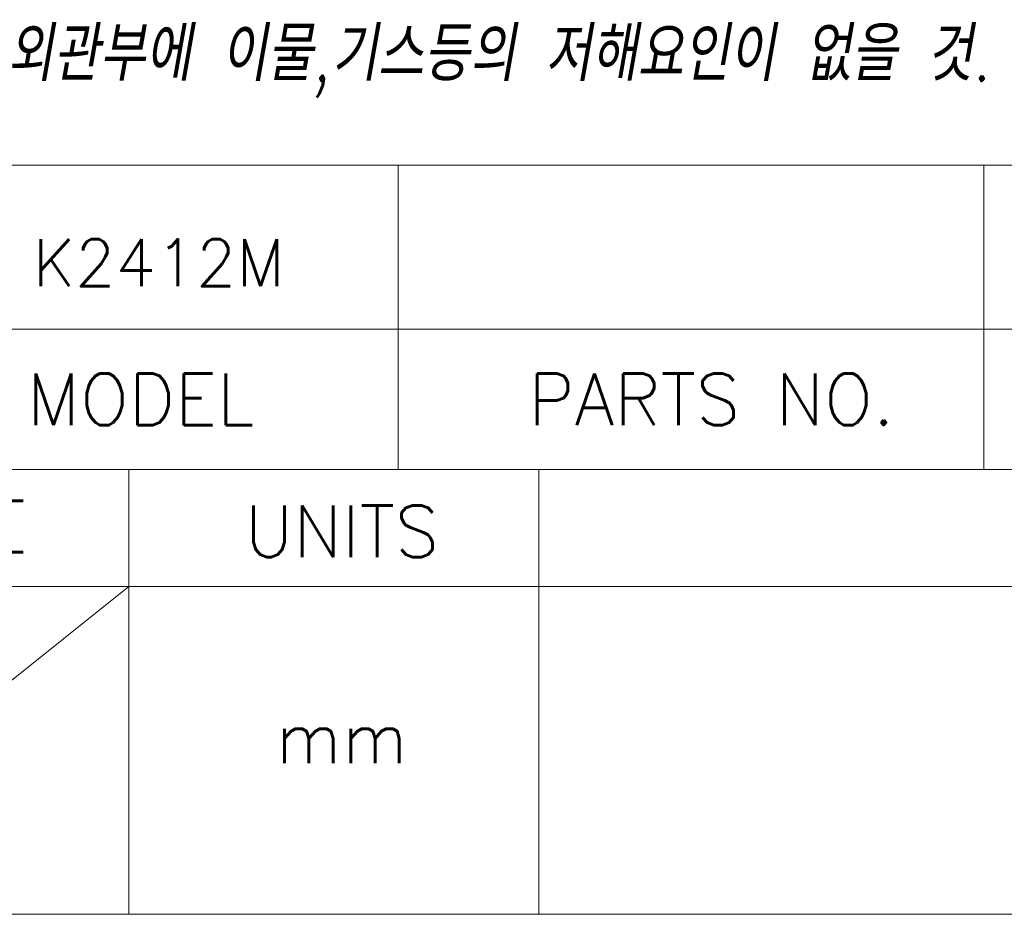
# Model space of a CAD drawing. Header units: millimetres. Extents: x 4497 to 11741, y 5958 to 12619.
# Tile 15 of 256: x 4870 to 4916, y 5993 to 6035. Entities that reach past the tile are written whole.
import ezdxf
from ezdxf.enums import TextEntityAlignment as Align

# ---------------------------------------------------------------- set-up
doc = ezdxf.new("R2010")
doc.units = ezdxf.units.MM
doc.header["$LTSCALE"] = 0.8
doc.layers.get('0').update_dxf_attribs({"linetype": 'CONTINUOUS', "lineweight": 0})
doc.layers.add('2', color=3, linetype='CONTINUOUS', lineweight=0)
doc.styles.add('linetech', font='romans.shx', dxfattribs={"width": 0.8, "oblique": 10, "bigfont": 'whgtxt.shx'})
doc.styles.add('S', font='SIMPLEX')

msp = doc.modelspace()

# ---------------------------------------------------------------- linework, layer by layer
at = {"lineweight": 0}
for p, q in [((5039.556, 6027.78), (4855.568, 6027.78)), ((4887.328, 6013.543), (4887.328, 6027.78)), ((4914.707, 6013.543), (4914.707, 6027.78)), ((5039.556, 6020.114), (4855.568, 6020.114)), ((5039.556, 6013.543), (4855.568, 6013.543)), ((4874.733, 5992.735), (4874.733, 6013.543)), ((4893.899, 5992.735), (4893.899, 6013.543)), ((4973.846, 6008.067), (4855.568, 6008.067)), ((4855.568, 5992.735), (4874.733, 6008.067)), ((5039.556, 5992.735), (4855.568, 5992.735))]:
    msp.add_line(p, q, dxfattribs=at)

# ---------------------------------------------------------------- texts
at = {"lineweight": 0, "style": 'S'}
for s, p in [('MODEL', (4875.289, 6016.828)), ('PARTS NO.', (4901.976, 6016.828)), ('SCALE', (4865.082, 6010.873)), ('UNITS', (4884.692, 6010.654)), ('mm', (4884.692, 6001.012))]:
    msp.add_text(s, height=2.4094, dxfattribs=at).set_placement(p, align=Align.MIDDLE)
at = {"layer": '2', "color": 3, "lineweight": 0, "style": 'linetech', "oblique": 10, "width": 0.8}
msp.add_text('5. 표면 외관부에 이물,기스등의 저해요인이 없을 것.', height=2.54016, dxfattribs=at).set_placement((4859.317, 6031.719))
at = {"layer": '2', "lineweight": 0, "style": 'S'}
msp.add_text('K2412M', height=2.2, dxfattribs=at).set_placement((4876.127, 6023.212), align=Align.MIDDLE)

doc.saveas('drawing.dxf')
